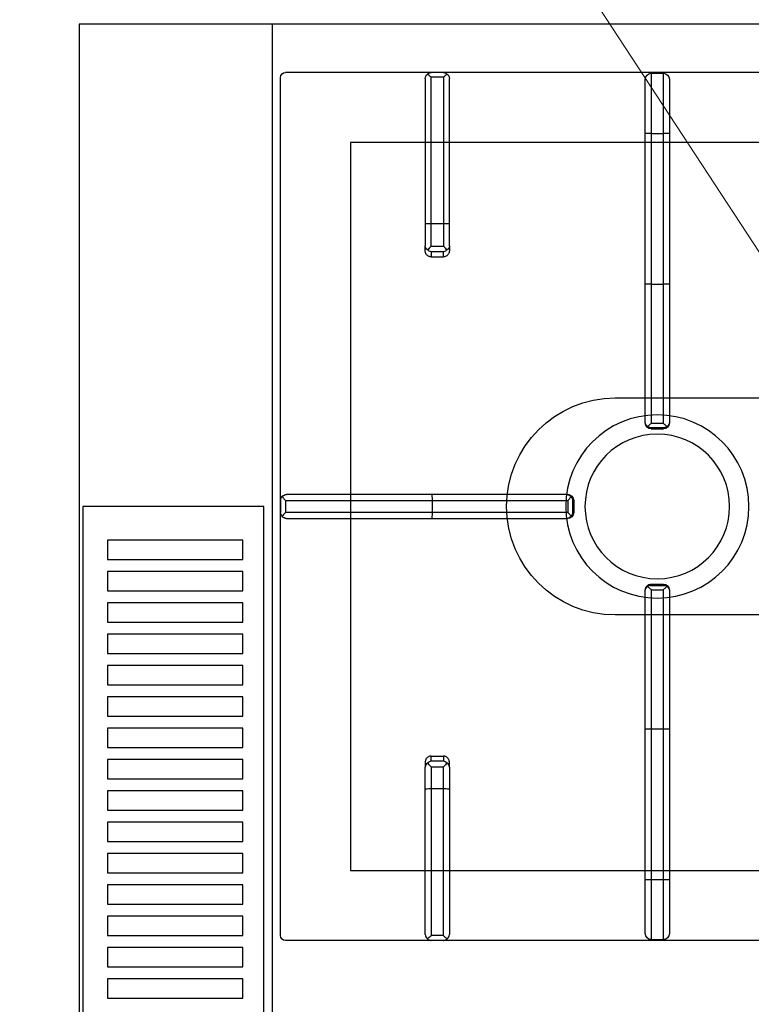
# Model space of a CAD drawing. Header units: millimetres. Extents: x -740 to 33545, y -26688 to 22494.
# Tile 95 of 256: x 9187 to 9218, y 10454 to 10495. Entities that reach past the tile are written whole.
import ezdxf

# ---------------------------------------------------------------- set-up
doc = ezdxf.new("R2010")
doc.units = ezdxf.units.MM
doc.header["$MEASUREMENT"] = 0
doc.linetypes.add('DASHED', pattern=[19.05, 12.7, -6.35])
doc.layers.get('Defpoints').update_dxf_attribs({"color": 252})
doc.layers.add('A_wyposażenie', color=252, linetype='Continuous', lineweight=9)
doc.layers.add('wymiarowanie', color=252, linetype='Continuous', lineweight=9)
doc.layers.add('PQ_200_2D', color=252, linetype='Continuous')
doc.layers.add('PQ_204_2D', color=252, linetype='Continuous')
doc.styles.add('styl2', font='simplex.shx')
doc.dimstyles.new('Skala 1-50', dxfattribs={"dimtxt": 12, "dimasz": 5, "dimexe": 1, "dimexo": 1, "dimgap": 1.5, "dimtad": 1, "dimdec": 1, "dimrnd": 0.5, "dimtxsty": 'styl2', "dimblk": 'ARCHTICK', "dimcen": 5, "dimadec": 0, "dimazin": 0, "dimtfac": 1, "dimtdec": 1, "dimtmove": 1, "dimatfit": 3, "dimldrblk": 'ARCHTICK', "dimfxl": 0, "dimlwd": -1, "dimlwe": -1, "dimarcsym": 0})

# ---------------------------------------------------------------- blocks, each defined once
blk = doc.blocks.new('dfghbnj')
at = {"layer": 'PQ_200_2D', "color": 8}
for p, q in [((5168.38, -17005.72), (5968.38, -17005.72)), ((5168.38, -17660.72), (5168.38, -17005.72))]:
    blk.add_line(p, q, dxfattribs=at)
at = {"layer": 'PQ_204_2D', "color": 8}
for p, q in [((5168.38, -17085.72), (5968.38, -17085.72)), ((5188.38, -17657.22), (5188.38, -17091.22)), ((5546.38, -17089.22), (5190.38, -17089.22)), ((5363.38, -17151.98), (5363.38, -17091.69)), ((5365.88, -17089.22), (5370.88, -17089.22)), ((5365.88, -17089.22), (5370.88, -17089.22)), ((5365.88, -17091.21), (5370.88, -17091.21)), ((5365.88, -17091.21), (5365.88, -17152.03)), ((5370.88, -17152.03), (5370.88, -17091.21)), ((5373.38, -17091.69), (5373.38, -17151.98)), ((5548.38, -17657.22), (5548.38, -17091.22)), ((5190.85, -17149.22), (5251.14, -17149.22)), ((5251.14, -17149.22), (5260.28, -17149.22)), ((5262.42, -17149.22), (5260.28, -17149.22)), ((5474.34, -17149.22), (5476.47, -17149.22)), ((5485.62, -17149.22), (5476.47, -17149.22)), ((5545.9, -17149.22), (5485.62, -17149.22)), ((5188.38, -17156.72), (5188.38, -17151.72)), ((5188.38, -17156.72), (5188.38, -17151.72)), ((5190.37, -17156.72), (5190.37, -17151.72)), ((5251.19, -17151.72), (5190.37, -17151.72)), ((5251.19, -17156.72), (5251.19, -17151.72)), ((5260.39, -17151.72), (5251.19, -17151.72)), ((5260.39, -17151.72), (5260.39, -17156.72)), ((5262.75, -17151.72), (5264.85, -17151.72)), ((5262.75, -17156.72), (5262.75, -17151.72)), ((5264.85, -17151.72), (5264.85, -17156.72)), ((5363.38, -17207.86), (5363.38, -17151.98)), ((5365.88, -17152.03), (5370.88, -17152.03)), ((5365.88, -17152.03), (5365.88, -17208.42)), ((5370.88, -17208.42), (5370.88, -17152.03)), ((5373.38, -17151.98), (5373.38, -17207.86)), ((5471.9, -17151.72), (5471.9, -17156.72)), ((5474.01, -17151.72), (5471.9, -17151.72)), ((5474.01, -17156.72), (5474.01, -17151.72)), ((5476.36, -17151.72), (5485.56, -17151.72)), ((5476.36, -17151.72), (5476.36, -17156.72)), ((5485.56, -17151.72), (5546.38, -17151.72)), ((5485.56, -17156.72), (5485.56, -17151.72)), ((5546.38, -17156.72), (5546.38, -17151.72)), ((5548.38, -17156.72), (5548.38, -17151.72)), ((5548.38, -17156.72), (5548.38, -17151.72)), ((5190.37, -17156.72), (5251.19, -17156.72)), ((5251.19, -17156.72), (5260.39, -17156.72)), ((5264.85, -17156.72), (5262.75, -17156.72)), ((5471.9, -17156.72), (5474.01, -17156.72)), ((5485.56, -17156.72), (5476.36, -17156.72)), ((5546.38, -17156.72), (5485.56, -17156.72)), ((5251.14, -17159.22), (5190.85, -17159.22)), ((5260.28, -17159.22), (5251.14, -17159.22)), ((5260.28, -17159.22), (5262.42, -17159.22)), ((5476.47, -17159.22), (5474.34, -17159.22)), ((5476.47, -17159.22), (5485.62, -17159.22)), ((5485.62, -17159.22), (5545.9, -17159.22)), ((5363.38, -17208.28), (5363.38, -17207.86)), ((5365.88, -17208.42), (5370.88, -17208.42)), ((5365.88, -17210.33), (5370.88, -17210.33)), ((5365.88, -17210.33), (5365.88, -17210.78)), ((5370.88, -17210.78), (5370.88, -17210.33)), ((5373.38, -17207.86), (5373.38, -17208.28)), ((5365.88, -17210.78), (5370.88, -17210.78)), ((5188.69, -17242.97), (5188.69, -17247.97)), ((5188.69, -17242.97), (5213.69, -17242.97)), ((5213.69, -17240.47), (5191.19, -17240.47)), ((5213.69, -17242.97), (5213.69, -17240.47)), ((5276.14, -17240.47), (5213.69, -17240.47)), ((5213.69, -17242.97), (5213.69, -17247.97)), ((5213.69, -17242.97), (5276.19, -17242.97)), ((5333.27, -17240.47), (5276.14, -17240.47)), ((5276.19, -17242.97), (5276.19, -17247.97)), ((5276.19, -17242.97), (5333.83, -17242.97)), ((5333.69, -17240.47), (5333.27, -17240.47)), ((5333.83, -17242.97), (5333.83, -17247.97)), ((5335.64, -17242.37), (5335.64, -17248.56)), ((5335.74, -17242.97), (5335.74, -17247.97)), ((5335.74, -17242.97), (5336.19, -17242.97)), ((5336.19, -17242.97), (5336.19, -17247.97)), ((5400.56, -17242.97), (5400.56, -17247.97)), ((5400.56, -17242.97), (5401.01, -17242.97)), ((5401.01, -17242.97), (5401.01, -17247.97)), ((5401.11, -17242.37), (5401.11, -17248.56)), ((5402.92, -17242.97), (5402.92, -17247.97)), ((5402.92, -17242.97), (5460.56, -17242.97)), ((5403.48, -17240.47), (5403.06, -17240.47)), ((5460.62, -17240.47), (5403.48, -17240.47)), ((5460.56, -17242.97), (5460.56, -17247.97)), ((5460.56, -17242.97), (5523.06, -17242.97)), ((5523.06, -17240.47), (5460.62, -17240.47)), ((5523.06, -17240.47), (5523.06, -17242.97)), ((5545.56, -17240.47), (5523.06, -17240.47)), ((5523.06, -17242.97), (5523.06, -17247.97)), ((5523.06, -17242.97), (5548.06, -17242.97)), ((5548.06, -17242.97), (5548.06, -17247.97)), ((5213.69, -17247.97), (5188.69, -17247.97)), ((5191.19, -17250.47), (5213.69, -17250.47)), ((5213.69, -17250.47), (5213.69, -17247.97)), ((5276.19, -17247.97), (5213.69, -17247.97)), ((5213.69, -17250.47), (5276.14, -17250.47)), ((5276.14, -17250.47), (5333.27, -17250.47)), ((5333.83, -17247.97), (5276.19, -17247.97)), ((5333.27, -17250.47), (5333.69, -17250.47)), ((5336.19, -17247.97), (5335.74, -17247.97)), ((5401.01, -17247.97), (5400.56, -17247.97)), ((5460.56, -17247.97), (5402.92, -17247.97)), ((5403.06, -17250.47), (5403.48, -17250.47)), ((5403.48, -17250.47), (5460.62, -17250.47)), ((5523.06, -17247.97), (5460.56, -17247.97)), ((5460.62, -17250.47), (5523.06, -17250.47)), ((5523.06, -17247.97), (5523.06, -17250.47)), ((5548.06, -17247.97), (5523.06, -17247.97)), ((5523.06, -17250.47), (5545.56, -17250.47))]:
    blk.add_line(p, q, dxfattribs=at)
for points in [[(5368.38, -17007.22), (5768.38, -17007.22), (5768.38, -17082.22), (5368.38, -17082.22)], [(5382.38, -17017.38), (5390.38, -17017.38), (5390.38, -17073.53), (5382.38, -17073.53)], [(5395.38, -17017.38), (5403.38, -17017.38), (5403.38, -17073.53), (5395.38, -17073.53)], [(5408.38, -17017.38), (5416.38, -17017.38), (5416.38, -17073.53), (5408.38, -17073.53)], [(5421.38, -17017.38), (5429.38, -17017.38), (5429.38, -17073.53), (5421.38, -17073.53)], [(5434.38, -17017.38), (5442.38, -17017.38), (5442.38, -17073.53), (5434.38, -17073.53)], [(5447.38, -17017.38), (5455.38, -17017.38), (5455.38, -17073.53), (5447.38, -17073.53)], [(5460.38, -17017.38), (5468.38, -17017.38), (5468.38, -17073.53), (5460.38, -17073.53)], [(5473.38, -17017.38), (5481.38, -17017.38), (5481.38, -17073.53), (5473.38, -17073.53)], [(5486.38, -17017.38), (5494.38, -17017.38), (5494.38, -17073.53), (5486.38, -17073.53)], [(5499.38, -17017.38), (5507.38, -17017.38), (5507.38, -17073.53), (5499.38, -17073.53)], [(5512.38, -17017.38), (5520.38, -17017.38), (5520.38, -17073.53), (5512.38, -17073.53)], [(5525.38, -17017.38), (5533.38, -17017.38), (5533.38, -17073.53), (5525.38, -17073.53)], [(5538.38, -17017.38), (5546.38, -17017.38), (5546.38, -17073.53), (5538.38, -17073.53)], [(5551.38, -17017.38), (5559.38, -17017.38), (5559.38, -17073.53), (5551.38, -17073.53)], [(5564.38, -17017.38), (5572.38, -17017.38), (5572.38, -17073.53), (5564.38, -17073.53)], [(5217.36, -17118.2), (5519.4, -17118.2), (5519.4, -17630.24), (5217.36, -17630.24)]]:
    blk.add_lwpolyline(points, close=True, dxfattribs=at)
blk.add_lwpolyline([(5413.38, -17359.22), (5413.38, -17227.97, 1), (5323.38, -17227.97), (5323.38, -17359.22)], format="xyb", dxfattribs=at)
for radius in [38, 30]:
    blk.add_circle((5368.38, -17245.47), radius, dxfattribs=at)
for centre, radius, start, end in [((5190.38, -17091.22), 2, 90, 180), ((5546.38, -17091.22), 2, 0, 90), ((5191.19, -17242.97), 2.5, 90, 180), ((5545.56, -17242.97), 2.5, 0, 90), ((5191.19, -17247.97), 2.5, 180, 270), ((5545.56, -17247.97), 2.5, 270, 0)]:
    blk.add_arc(centre, radius, start, end, dxfattribs=at)
for centre, major_axis, ratio, start_param, end_param in [((5365.88, -17091.69), (-2.5, 0), 0.948965, -0.895145, 0), ((5370.88, -17091.69), (2.5, 0), 0.948965, 0, 0.895145), ((5190.85, -17151.72), (0, 2.5), 0.948965, 0, 0.895145), ((5251.14, -17151.72), (0, 2.5), 0.02182, 4.712389, 6.283185), ((5260.28, -17151.72), (0, 2.5), 0.84544, -0.894481, 0), ((5260.28, -17151.72), (2.5, 2.5), 0.02182, 4.734206, 5.410521), ((5260.28, -17151.72), (-1.92, 1.92), 0.8391, 4.014257, 4.690572), ((5365.88, -17151.98), (-2.5, 0), 0.02182, 0, 1.570796), ((5370.88, -17151.98), (2.5, 0), 0.02182, 4.712389, 6.283185), ((5251.14, -17156.72), (0, 2.5), 0.02182, 3.141593, 4.712389), ((5260.28, -17156.72), (-2.5, 2.5), 0.02182, 4.014257, 4.690572), ((5260.28, -17156.72), (1.92, 1.92), 0.8391, 4.734206, 5.410521), ((5190.85, -17156.72), (0, 2.5), 0.948965, 2.246448, 3.141593), ((5260.28, -17156.72), (0, 2.5), 0.84544, 3.141593, 4.036074), ((5365.88, -17207.86), (-2.5, 0), 0.951091, 0, 0.914364), ((5365.88, -17208.28), (0, 2.5), 0.99863, 1.570796, 3.141593), ((5370.88, -17208.28), (0, 2.5), 0.99863, 3.141593, 4.712389), ((5370.88, -17207.86), (2.5, 0), 0.951091, -0.914364, 0), ((5276.14, -17242.97), (0, 2.5), 0.02182, -1.570796, 0), ((5333.27, -17242.97), (0, 2.5), 0.951091, -0.914364, 0), ((5333.69, -17242.97), (2.5, 0), 0.99863, 0, 1.570796), ((5332.27, -17242.97), (-3.47, 0), 0.720185, 3.141593, 3.380139), ((5403.06, -17242.97), (2.5, 0), 0.99863, 1.570796, 3.141593), ((5404.48, -17242.97), (3.47, 0), 0.720185, 2.903047, 3.141593), ((5403.48, -17242.97), (0, 2.5), 0.951091, 0, 0.914364), ((5460.62, -17242.97), (0, 2.5), 0.02182, 0, 1.570796), ((5276.14, -17247.97), (0, 2.5), 0.02182, 3.141593, 4.712389), ((5333.27, -17247.97), (0, 2.5), 0.951091, 3.141593, 4.055957), ((5333.69, -17247.97), (2.5, 0), 0.99863, 4.712389, 6.283185), ((5332.27, -17247.97), (3.47, 0), 0.720185, -0.238546, 0), ((5403.06, -17247.97), (2.5, 0), 0.99863, 3.141593, 4.712389), ((5404.48, -17247.97), (-3.47, 0), 0.720185, 0, 0.238546), ((5403.48, -17247.97), (0, 2.5), 0.951091, 2.227228, 3.141593), ((5460.62, -17247.97), (0, 2.5), 0.02182, 1.570796, 3.141593)]:
    blk.add_ellipse(centre, major_axis=major_axis, ratio=ratio, start_param=start_param, end_param=end_param, dxfattribs=at)
at = {"layer": 'PQ_204_2D', "color": 8, "extrusion": (0, 0, -1)}
for centre, major_axis, ratio, start_param, end_param in [((5476.47, -17151.72), (0, 2.5), 0.84544, -0.894481, 0), ((5485.62, -17151.72), (0, 2.5), 0.02182, 4.712389, 6.283185), ((5545.9, -17151.72), (0, 2.5), 0.948965, 0, 0.895145), ((5476.47, -17151.72), (1.92, 1.92), 0.8391, 4.014257, 4.690572), ((5476.47, -17151.72), (-2.5, 2.5), 0.02182, 4.734206, 5.410521), ((5476.47, -17156.72), (-1.92, 1.92), 0.8391, 4.734206, 5.410521), ((5476.47, -17156.72), (2.5, 2.5), 0.02182, 4.014257, 4.690572), ((5485.62, -17156.72), (0, 2.5), 0.02182, 3.141593, 4.712389), ((5476.47, -17156.72), (0, 2.5), 0.84544, 3.141593, 4.036074), ((5545.9, -17156.72), (0, 2.5), 0.948965, 2.246448, 3.141593)]:
    blk.add_ellipse(centre, major_axis=major_axis, ratio=ratio, start_param=start_param, end_param=end_param, dxfattribs=at)
at = {"layer": 'PQ_204_2D', "color": 8}
for points, knots in [([(5365.88, -17089.22), (5365.73, -17089.22), (5365.58, -17089.24), (5365.28, -17089.31), (5365.13, -17089.36), (5364.74, -17089.52), (5364.52, -17089.66), (5364.31, -17089.84)], [0, 0, 0, 0, 0.576945, 0.576945, 1.153889, 1.153889, 2.068716, 2.068716, 2.068716, 2.068716]), ([(5364.31, -17089.84), (5364.52, -17090.01), (5364.74, -17090.21), (5365.13, -17090.55), (5365.28, -17090.68), (5365.58, -17090.95), (5365.73, -17091.08), (5365.88, -17091.21)], [11.858599, 11.858599, 11.858599, 11.858599, 12.773425, 12.773425, 13.35037, 13.35037, 13.927314, 13.927314, 13.927314, 13.927314]), ([(5372.44, -17089.84), (5372.24, -17089.66), (5372.01, -17089.52), (5371.62, -17089.36), (5371.47, -17089.31), (5371.17, -17089.24), (5371.02, -17089.22), (5370.88, -17089.22)], [11.861002, 11.861002, 11.861002, 11.861002, 12.775829, 12.775829, 13.352773, 13.352773, 13.929718, 13.929718, 13.929718, 13.929718]), ([(5370.88, -17091.21), (5371.02, -17091.08), (5371.17, -17090.95), (5371.47, -17090.68), (5371.62, -17090.55), (5372.01, -17090.21), (5372.24, -17090.01), (5372.44, -17089.84)], [0, 0, 0, 0, 0.576945, 0.576945, 1.153889, 1.153889, 2.068716, 2.068716, 2.068716, 2.068716]), ([(5264.85, -17151.72), (5264.85, -17151.56), (5264.84, -17151.4), (5264.77, -17151.07), (5264.73, -17150.91), (5264.6, -17150.61), (5264.53, -17150.46), (5264.35, -17150.18), (5264.25, -17150.06), (5264.03, -17149.84), (5263.91, -17149.73), (5263.64, -17149.55), (5263.5, -17149.47), (5263.2, -17149.34), (5263.04, -17149.29), (5262.73, -17149.23), (5262.57, -17149.22), (5262.42, -17149.22)], [15.096253, 15.096253, 15.096253, 15.096253, 15.567018, 15.567018, 16.037783, 16.037783, 16.508548, 16.508548, 16.979314, 16.979314, 17.45135, 17.45135, 17.923386, 17.923386, 18.395422, 18.395422, 18.867458, 18.867458, 18.867458, 18.867458]), ([(5471.9, -17151.72), (5471.9, -17151.56), (5471.92, -17151.4), (5471.98, -17151.07), (5472.02, -17150.91), (5472.15, -17150.61), (5472.23, -17150.46), (5472.41, -17150.18), (5472.51, -17150.06), (5472.72, -17149.84), (5472.85, -17149.73), (5473.11, -17149.55), (5473.26, -17149.47), (5473.56, -17149.34), (5473.71, -17149.29), (5474.03, -17149.23), (5474.18, -17149.22), (5474.34, -17149.22)], [15.096253, 15.096253, 15.096253, 15.096253, 15.567018, 15.567018, 16.037783, 16.037783, 16.508548, 16.508548, 16.979314, 16.979314, 17.45135, 17.45135, 17.923386, 17.923386, 18.395422, 18.395422, 18.867458, 18.867458, 18.867458, 18.867458]), ([(5189, -17150.15), (5188.82, -17150.36), (5188.68, -17150.58), (5188.52, -17150.97), (5188.47, -17151.12), (5188.4, -17151.42), (5188.38, -17151.57), (5188.38, -17151.72)], [11.858599, 11.858599, 11.858599, 11.858599, 12.773425, 12.773425, 13.35037, 13.35037, 13.927314, 13.927314, 13.927314, 13.927314]), ([(5190.37, -17151.72), (5190.25, -17151.57), (5190.11, -17151.42), (5189.84, -17151.12), (5189.71, -17150.97), (5189.37, -17150.58), (5189.17, -17150.36), (5189, -17150.15)], [0, 0, 0, 0, 0.576945, 0.576945, 1.153889, 1.153889, 2.068716, 2.068716, 2.068716, 2.068716]), ([(5546.38, -17151.72), (5546.51, -17151.57), (5546.64, -17151.42), (5546.91, -17151.12), (5547.04, -17150.97), (5547.38, -17150.58), (5547.58, -17150.36), (5547.76, -17150.15)], [0, 0, 0, 0, 0.576945, 0.576945, 1.153889, 1.153889, 2.068716, 2.068716, 2.068716, 2.068716]), ([(5547.76, -17150.15), (5547.93, -17150.36), (5548.07, -17150.58), (5548.23, -17150.97), (5548.28, -17151.12), (5548.35, -17151.42), (5548.37, -17151.57), (5548.38, -17151.72)], [11.858599, 11.858599, 11.858599, 11.858599, 12.773425, 12.773425, 13.35037, 13.35037, 13.927314, 13.927314, 13.927314, 13.927314]), ([(5188.38, -17156.72), (5188.38, -17156.86), (5188.4, -17157.01), (5188.47, -17157.31), (5188.52, -17157.46), (5188.68, -17157.85), (5188.82, -17158.08), (5189, -17158.28)], [0, 0, 0, 0, 0.576945, 0.576945, 1.153889, 1.153889, 2.068716, 2.068716, 2.068716, 2.068716]), ([(5189, -17158.28), (5189.17, -17158.08), (5189.37, -17157.85), (5189.71, -17157.46), (5189.84, -17157.31), (5190.11, -17157.01), (5190.25, -17156.86), (5190.37, -17156.72)], [11.858599, 11.858599, 11.858599, 11.858599, 12.773425, 12.773425, 13.35037, 13.35037, 13.927314, 13.927314, 13.927314, 13.927314]), ([(5262.42, -17159.22), (5262.57, -17159.22), (5262.73, -17159.2), (5263.04, -17159.14), (5263.2, -17159.09), (5263.5, -17158.96), (5263.64, -17158.88), (5263.91, -17158.7), (5264.03, -17158.59), (5264.25, -17158.37), (5264.35, -17158.25), (5264.53, -17157.97), (5264.6, -17157.83), (5264.73, -17157.52), (5264.77, -17157.36), (5264.84, -17157.03), (5264.85, -17156.87), (5264.85, -17156.72)], [3.776921, 3.776921, 3.776921, 3.776921, 4.248957, 4.248957, 4.720993, 4.720993, 5.193029, 5.193029, 5.665065, 5.665065, 6.135831, 6.135831, 6.606596, 6.606596, 7.077361, 7.077361, 7.548126, 7.548126, 7.548126, 7.548126]), ([(5474.34, -17159.22), (5474.18, -17159.22), (5474.03, -17159.2), (5473.71, -17159.14), (5473.56, -17159.09), (5473.26, -17158.96), (5473.11, -17158.88), (5472.85, -17158.7), (5472.72, -17158.59), (5472.51, -17158.37), (5472.41, -17158.25), (5472.23, -17157.97), (5472.15, -17157.83), (5472.02, -17157.52), (5471.98, -17157.36), (5471.92, -17157.03), (5471.9, -17156.87), (5471.9, -17156.72)], [3.776921, 3.776921, 3.776921, 3.776921, 4.248957, 4.248957, 4.720993, 4.720993, 5.193029, 5.193029, 5.665065, 5.665065, 6.135831, 6.135831, 6.606596, 6.606596, 7.077361, 7.077361, 7.548126, 7.548126, 7.548126, 7.548126]), ([(5547.76, -17158.28), (5547.58, -17158.08), (5547.38, -17157.85), (5547.04, -17157.46), (5546.91, -17157.31), (5546.64, -17157.01), (5546.51, -17156.86), (5546.38, -17156.72)], [11.858599, 11.858599, 11.858599, 11.858599, 12.773425, 12.773425, 13.35037, 13.35037, 13.927314, 13.927314, 13.927314, 13.927314]), ([(5548.38, -17156.72), (5548.37, -17156.86), (5548.35, -17157.01), (5548.28, -17157.31), (5548.23, -17157.46), (5548.07, -17157.85), (5547.93, -17158.08), (5547.76, -17158.28)], [0, 0, 0, 0, 0.576945, 0.576945, 1.153889, 1.153889, 2.068716, 2.068716, 2.068716, 2.068716]), ([(5365.88, -17208.42), (5365.88, -17208.42), (5365.87, -17208.42), (5365.87, -17208.42), (5365.87, -17208.42), (5365.87, -17208.42), (5365.87, -17208.42), (5365.87, -17208.43), (5365.87, -17208.43), (5365.87, -17208.43), (5365.86, -17208.43), (5365.86, -17208.44), (5365.85, -17208.44), (5365.84, -17208.45), (5365.83, -17208.46), (5365.8, -17208.49), (5365.78, -17208.5), (5365.72, -17208.56), (5365.68, -17208.6), (5365.54, -17208.72), (5365.43, -17208.81), (5365.22, -17209), (5365.11, -17209.09), (5364.89, -17209.29), (5364.78, -17209.38), (5364.57, -17209.56), (5364.46, -17209.65), (5364.35, -17209.74)], [8.18747, 8.18747, 8.18747, 8.18747, 8.189233, 8.189233, 8.190997, 8.190997, 8.194524, 8.194524, 8.201577, 8.201577, 8.215685, 8.215685, 8.2439, 8.2439, 8.300331, 8.300331, 8.413192, 8.413192, 8.638915, 8.638915, 9.09036, 9.09036, 9.541804, 9.541804, 9.993249, 9.993249, 10.456684, 10.456684, 10.456684, 10.456684]), ([(5364.35, -17209.74), (5364.44, -17209.81), (5364.54, -17209.88), (5364.77, -17210.02), (5364.9, -17210.09), (5365.32, -17210.26), (5365.61, -17210.32), (5365.88, -17210.33)], [11.918829, 11.918829, 11.918829, 11.918829, 12.327491, 12.327491, 12.861567, 12.861567, 13.929718, 13.929718, 13.929718, 13.929718]), ([(5372.4, -17209.74), (5372.29, -17209.65), (5372.18, -17209.56), (5371.97, -17209.38), (5371.86, -17209.29), (5371.64, -17209.09), (5371.53, -17209), (5371.32, -17208.81), (5371.21, -17208.72), (5371.08, -17208.6), (5371.03, -17208.56), (5370.97, -17208.5), (5370.95, -17208.49), (5370.92, -17208.46), (5370.91, -17208.45), (5370.9, -17208.44), (5370.89, -17208.44), (5370.89, -17208.43), (5370.89, -17208.43), (5370.88, -17208.43), (5370.88, -17208.43), (5370.88, -17208.42), (5370.88, -17208.42), (5370.88, -17208.42), (5370.88, -17208.42), (5370.88, -17208.42), (5370.88, -17208.42), (5370.88, -17208.42)], [5.917739, 5.917739, 5.917739, 5.917739, 6.381174, 6.381174, 6.832619, 6.832619, 7.284064, 7.284064, 7.735508, 7.735508, 7.961231, 7.961231, 8.074092, 8.074092, 8.130523, 8.130523, 8.158738, 8.158738, 8.172846, 8.172846, 8.179899, 8.179899, 8.183426, 8.183426, 8.18519, 8.18519, 8.186953, 8.186953, 8.186953, 8.186953]), ([(5370.88, -17210.33), (5371.14, -17210.32), (5371.43, -17210.26), (5371.85, -17210.09), (5371.98, -17210.02), (5372.21, -17209.88), (5372.31, -17209.81), (5372.4, -17209.74)], [0, 0, 0, 0, 1.068151, 1.068151, 1.602227, 1.602227, 2.010889, 2.010889, 2.010889, 2.010889]), ([(5333.83, -17242.97), (5333.83, -17242.96), (5333.83, -17242.96), (5333.83, -17242.96), (5333.83, -17242.96), (5333.83, -17242.96), (5333.83, -17242.96), (5333.84, -17242.96), (5333.84, -17242.96), (5333.84, -17242.96), (5333.84, -17242.95), (5333.85, -17242.95), (5333.85, -17242.94), (5333.86, -17242.93), (5333.87, -17242.92), (5333.9, -17242.89), (5333.91, -17242.87), (5333.97, -17242.81), (5334.01, -17242.76), (5334.13, -17242.63), (5334.22, -17242.52), (5334.41, -17242.31), (5334.5, -17242.2), (5334.7, -17241.98), (5334.79, -17241.87), (5334.97, -17241.66), (5335.06, -17241.55), (5335.15, -17241.44)], [8.18857, 8.18857, 8.18857, 8.18857, 8.190334, 8.190334, 8.192098, 8.192098, 8.195626, 8.195626, 8.202682, 8.202682, 8.216794, 8.216794, 8.245018, 8.245018, 8.301466, 8.301466, 8.414361, 8.414361, 8.640152, 8.640152, 9.091733, 9.091733, 9.543315, 9.543315, 9.994896, 9.994896, 10.458359, 10.458359, 10.458359, 10.458359]), ([(5335.15, -17241.44), (5335.31, -17241.63), (5335.44, -17241.85), (5335.58, -17242.17), (5335.61, -17242.27), (5335.64, -17242.37)], [11.917214, 11.917214, 11.917214, 11.917214, 12.775852, 12.775852, 13.165698, 13.165698, 13.165698, 13.165698]), ([(5401.11, -17242.37), (5401.14, -17242.27), (5401.18, -17242.17), (5401.31, -17241.85), (5401.44, -17241.63), (5401.6, -17241.44)], [0.764042, 0.764042, 0.764042, 0.764042, 1.153889, 1.153889, 2.012527, 2.012527, 2.012527, 2.012527]), ([(5401.6, -17241.44), (5401.69, -17241.55), (5401.78, -17241.66), (5401.96, -17241.87), (5402.06, -17241.98), (5402.25, -17242.2), (5402.34, -17242.31), (5402.53, -17242.52), (5402.62, -17242.63), (5402.74, -17242.76), (5402.78, -17242.81), (5402.84, -17242.87), (5402.86, -17242.89), (5402.88, -17242.92), (5402.89, -17242.93), (5402.9, -17242.94), (5402.91, -17242.95), (5402.91, -17242.95), (5402.91, -17242.96), (5402.92, -17242.96), (5402.92, -17242.96), (5402.92, -17242.96), (5402.92, -17242.96), (5402.92, -17242.96), (5402.92, -17242.96), (5402.92, -17242.96), (5402.92, -17242.96), (5402.92, -17242.97)], [5.918781, 5.918781, 5.918781, 5.918781, 6.382244, 6.382244, 6.833826, 6.833826, 7.285407, 7.285407, 7.736989, 7.736989, 7.96278, 7.96278, 8.075675, 8.075675, 8.132123, 8.132123, 8.160346, 8.160346, 8.174458, 8.174458, 8.181514, 8.181514, 8.185042, 8.185042, 8.186806, 8.186806, 8.18857, 8.18857, 8.18857, 8.18857]), ([(5335.15, -17249.49), (5335.06, -17249.38), (5334.97, -17249.27), (5334.79, -17249.06), (5334.7, -17248.95), (5334.5, -17248.73), (5334.41, -17248.62), (5334.22, -17248.41), (5334.13, -17248.3), (5334.01, -17248.17), (5333.97, -17248.12), (5333.91, -17248.06), (5333.9, -17248.04), (5333.87, -17248.01), (5333.86, -17248), (5333.85, -17247.99), (5333.85, -17247.98), (5333.84, -17247.98), (5333.84, -17247.98), (5333.84, -17247.97), (5333.84, -17247.97), (5333.83, -17247.97), (5333.83, -17247.97), (5333.83, -17247.97), (5333.83, -17247.97), (5333.83, -17247.97), (5333.83, -17247.97), (5333.83, -17247.97)], [5.918265, 5.918265, 5.918265, 5.918265, 6.381728, 6.381728, 6.833309, 6.833309, 7.284891, 7.284891, 7.736472, 7.736472, 7.962263, 7.962263, 8.075158, 8.075158, 8.131606, 8.131606, 8.15983, 8.15983, 8.173942, 8.173942, 8.180998, 8.180998, 8.184526, 8.184526, 8.18629, 8.18629, 8.188054, 8.188054, 8.188054, 8.188054]), ([(5335.64, -17248.56), (5335.61, -17248.66), (5335.58, -17248.76), (5335.44, -17249.08), (5335.31, -17249.3), (5335.15, -17249.49)], [0.764042, 0.764042, 0.764042, 0.764042, 1.153889, 1.153889, 2.012527, 2.012527, 2.012527, 2.012527]), ([(5401.6, -17249.49), (5401.44, -17249.3), (5401.31, -17249.08), (5401.18, -17248.76), (5401.14, -17248.66), (5401.11, -17248.56)], [11.917214, 11.917214, 11.917214, 11.917214, 12.775852, 12.775852, 13.165698, 13.165698, 13.165698, 13.165698]), ([(5402.92, -17247.97), (5402.92, -17247.97), (5402.92, -17247.97), (5402.92, -17247.97), (5402.92, -17247.97), (5402.92, -17247.97), (5402.92, -17247.97), (5402.92, -17247.97), (5402.92, -17247.97), (5402.91, -17247.98), (5402.91, -17247.98), (5402.91, -17247.98), (5402.9, -17247.99), (5402.89, -17248), (5402.88, -17248.01), (5402.86, -17248.04), (5402.84, -17248.06), (5402.78, -17248.12), (5402.74, -17248.17), (5402.62, -17248.3), (5402.53, -17248.41), (5402.34, -17248.62), (5402.25, -17248.73), (5402.06, -17248.95), (5401.96, -17249.06), (5401.78, -17249.27), (5401.69, -17249.38), (5401.6, -17249.49)], [8.188054, 8.188054, 8.188054, 8.188054, 8.189818, 8.189818, 8.191582, 8.191582, 8.19511, 8.19511, 8.202166, 8.202166, 8.216278, 8.216278, 8.244501, 8.244501, 8.300949, 8.300949, 8.413844, 8.413844, 8.639635, 8.639635, 9.091217, 9.091217, 9.542798, 9.542798, 9.99438, 9.99438, 10.457843, 10.457843, 10.457843, 10.457843])]:
    blk.add_open_spline(points, degree=3, knots=knots, dxfattribs=at)
blk = doc.blocks.new('_ArchTick')
at = {"color": 0, "linetype": 'ByBlock', "const_width": 0.15}
blk.add_lwpolyline([(-0.5, -0.5), (0.5, 0.5)], dxfattribs=at)
blk = doc.blocks.new('*D2199')
at = {"layer": 'Defpoints', "color": 0}
for p in [(8932.185, 10460.603), (9368.185, 10460.603), (9368.185, 10449.072)]:
    blk.add_point(p, dxfattribs=at)
at = {"layer": 'wymiarowanie', "color": 0}
for p, q in [((8932.185, 10454.072), (8932.185, 10448.072)), ((9368.185, 10454.072), (9368.185, 10448.072)), ((8932.185, 10449.072), (9368.185, 10449.072))]:
    blk.add_line(p, q, dxfattribs=at)
at = {"layer": 'wymiarowanie', "color": 0, "xscale": 5, "yscale": 5, "zscale": 5, "rotation": 180}
blk.add_blockref('_ArchTick', (8932.185, 10449.072), dxfattribs=at)
at = {"layer": 'wymiarowanie', "color": 0, "xscale": 5, "yscale": 5, "zscale": 5}
blk.add_blockref('_ArchTick', (9368.185, 10449.072), dxfattribs=at)
at = {"layer": 'wymiarowanie', "color": 0, "insert": (9150.185, 10456.872), "char_height": 12, "attachment_point": 5, "style": 'styl2'}
blk.add_mtext('436', dxfattribs=at)

msp = doc.modelspace()

# ---------------------------------------------------------------- linework, layer by layer
at = {"layer": 'A_wyposażenie', "linetype": 'DASHED'}
msp.add_line((9270.185, 10405.523), (9090.185, 10680.023), dxfattribs=at)

# ---------------------------------------------------------------- block references
at = {"layer": 'A_wyposażenie', "xscale": -0.09999999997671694, "yscale": 0.09999999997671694, "zscale": 0.1, "rotation": 90}
msp.add_blockref('dfghbnj', (7489.164, 11011.478), dxfattribs=at)

# ---------------------------------------------------------------- dimensions: what is measured, and where the dimension line sits
at = {"layer": 'wymiarowanie'}
dim = msp.add_linear_dim(base=(9368.185, 10449.072), p1=(8932.185, 10460.603), p2=(9368.185, 10460.603), dimstyle='Skala 1-50', dxfattribs=at)
dim.commit()
dim.dimension.update_dxf_attribs({"geometry": '*D2199', "text_midpoint": (9150.185, 10456.872)})

doc.saveas('drawing.dxf')
